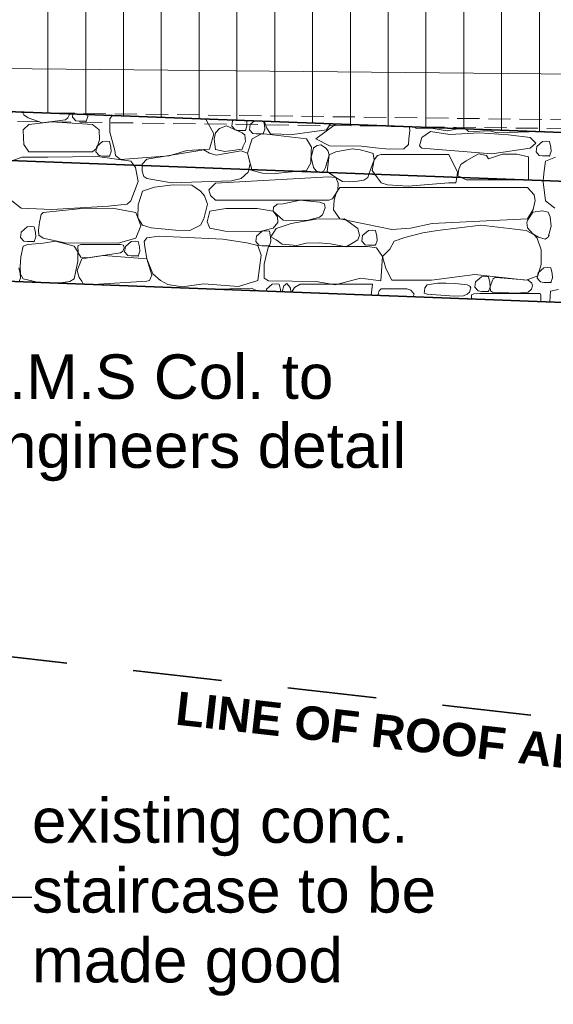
# Model space of a CAD drawing. Header units: millimetres. Extents: x -738537 to 1850049, y -250217 to 604013.
# Tile 139 of 204: x -105357 to -102957, y 74070 to 78497. Entities that reach past the tile are written whole.
import ezdxf

# ---------------------------------------------------------------- set-up
doc = ezdxf.new("R2010")
doc.units = ezdxf.units.MM
doc.header["$MEASUREMENT"] = 0
doc.set_wipeout_variables(frame=1)
for name, pattern in [('Hidden Line', [140, 100, -40]), ('Long Dashed', [700, 400, -300]), ('Wipeout_Contour', [1000, 0, -1000])]:
    doc.linetypes.add(name, pattern=pattern)
for name, color, linetype in [('A_FLOORS STRUCTURE', 7, 'Continuous'), ('C_DIMS - GA', 7, 'Continuous'), ('MARKETING', 7, 'Continuous')]:
    doc.layers.add(name, color=color, linetype=linetype)
for name, color, linetype, lineweight in [('A_FLOORS STRUCTURE_Pen_No__128', 9, 'Continuous', 0), ('A_FLOORS STRUCTURE_Pen_No__3', 30, 'Continuous', 15), ('A_SITE 3D_Pen_No__128', 9, 'Continuous', 0), ('A_SURVEY_Pen_No__6', 7, 'Continuous', 5), ('A_WALL LOAD_Pen_No__3', 30, 'Continuous', 15), ('C_DIMS - GA_Pen_No__6', 7, 'Continuous', 5), ('C_TEXT GA_Pen_No__6', 7, 'Continuous', 5), ('MARKETING_Pen_No__1', 214, 'Continuous', 35), ('SEWER LINE_Pen_No__1', 214, 'Continuous', 35)]:
    doc.layers.add(name, color=color, linetype=linetype, lineweight=lineweight)
doc.layers.add('MARKETING_Pen_No__171', color=7, linetype='Continuous', lineweight=0, true_color=0xdadada)
doc.layers.add('MARKETING_Pen_No__7', color=7, linetype='Continuous', lineweight=5, true_color=0x9f07ff)
doc.styles.add('GENERATED_STYLE_1', font='GOTHIC.TTF')
doc.styles.add('GENERATED_STYLE_2', font='arial.ttf')
doc.styles.add('GENERATED_STYLE_6', font='arialbd.ttf')
doc.dimstyles.new('GENERATED_STYLE__1', dxfattribs={"dimtxt": 200, "dimasz": 95, "dimexe": 0.18, "dimexo": 90000, "dimgap": 0.09, "dimtad": 1, "dimdec": 0, "dimzin": 0, "dimdsep": 46, "dimtxsty": 'GENERATED_STYLE_1', "dimblk": 'ARROWHEAD_2', "dimblk1": 'ARROWHEAD_2', "dimblk2": 'ARROWHEAD_2', "dimcen": 0.09, "dimclrd": 7, "dimclre": 7, "dimclrt": 7, "dimadec": 0, "dimazin": 0, "dimtfac": 1, "dimtdec": 4, "dimtmove": 0, "dimatfit": 3, "dimfxl": 1, "dimtolj": 1, "dimtzin": 0, "dimarcsym": 0})
doc.dimstyles.new('GENERATED_STYLE__7', dxfattribs={"dimtxt": 0.18, "dimasz": 273.6, "dimexe": 0.18, "dimexo": 0.0625, "dimgap": 0.09, "dimtad": 0, "dimtih": 1, "dimtoh": 1, "dimdec": 4, "dimzin": 0, "dimdsep": 46, "dimcen": 0.09, "dimadec": 0, "dimazin": 0, "dimtfac": 1, "dimtdec": 4, "dimtmove": 0, "dimatfit": 3, "dimldrblk": 'ARROWHEAD_5', "dimfxl": 1, "dimtolj": 1, "dimtzin": 0, "dimarcsym": 0})

# ---------------------------------------------------------------- blocks, each defined once
blk = doc.blocks.new('*X288')
at = {"layer": 'MARKETING_Pen_No__7', "color": 190, "linetype": 'Continuous', "lineweight": 5, "true_color": 0x9f07ff}
for p, q in [((-105343.9, 78081.8), (-105337.8, 78069.7)), ((-105337.8, 78069.7), (-105318.3, 78055.2)), ((-105318.3, 78055.2), (-105255.1, 78033.7)), ((-105150.2, 78047.2), (-105140, 78055.2)), ((-105140, 78055.2), (-105131.7, 78073.8)), ((-105117.1, 78073.3), (-105119.2, 78059)), ((-105119.2, 78059), (-105104.5, 78042.8)), ((-105057.8, 78040.8), (-105050.8, 78061.5)), ((-105050.8, 78061.5), (-105051.4, 78070.8)), ((-104941.5, 78066.6), (-104952, 78050.8)), ((-104952, 78050.8), (-104951.2, 77991.9)), ((-104518.4, 78047.2), (-104526.6, 78050.9)), ((-105315, 78026.2), (-105341.4, 78001.9)), ((-105211.4, 78037.3), (-105315, 78026.2)), ((-105255.1, 78033.7), (-105150.2, 78047.2)), ((-105029.2, 78026.2), (-105211.4, 78037.3)), ((-105104.5, 78042.8), (-105089.5, 78040.8)), ((-105089.5, 78040.8), (-105057.8, 78040.8)), ((-104999.4, 78001.6), (-105029.2, 78026.2)), ((-104483.8, 77984.4), (-104518.4, 78047.2)), ((-104457.9, 78008.4), (-104476, 77988.6)), ((-104427.3, 78020.3), (-104457.9, 78008.4)), ((-104356.6, 77989.2), (-104427.3, 78020.3)), ((-104399.5, 78042.4), (-104403.2, 78017.9)), ((-104403.2, 78017.9), (-104388.5, 78001.6)), ((-104395.4, 78046), (-104399.5, 78042.4)), ((-104341.8, 77999.7), (-104334.8, 78020.3)), ((-104336, 78040), (-104336.9, 78043.7)), ((-104334.8, 78020.3), (-104336, 78040)), ((-104319.6, 78026.6), (-104323.3, 78002)), ((-104301.4, 78042.4), (-104319.6, 78026.6)), ((-104256.1, 78024.1), (-104260, 78040.8)), ((-104257.4, 78040.7), (-104245.6, 78009)), ((-104254.9, 78004.5), (-104256.1, 78024.1)), ((-104245.6, 78009), (-104228.3, 77984.4)), ((-103938.2, 78025.7), (-104025.2, 77960.8)), ((-103977.1, 78002.2), (-103959.2, 78029.5)), ((-103935.3, 78028.6), (-103938.2, 78025.7)), ((-103602.7, 77999.4), (-103604.3, 78016)), ((-103586.1, 78015.3), (-103573, 78007.7)), ((-103573, 78007.7), (-103506.5, 78010)), ((-103506.5, 78010), (-103434.4, 77997.3)), ((-103434.4, 77997.3), (-103377, 78007.4)), ((-103350.9, 78006.4), (-103338, 77993.8)), ((-105341.4, 78001.9), (-105340.1, 77965.3)), ((-105340.1, 77965.3), (-105338.1, 77935.7)), ((-104997.2, 77956.5), (-104999.4, 78001.6)), ((-104951.2, 77991.9), (-104928.8, 77909.3)), ((-104503.7, 77915.2), (-104483.8, 77984.4)), ((-104476, 77988.6), (-104482.3, 77959.3)), ((-104388.5, 78001.6), (-104373.5, 77999.7)), ((-104373.5, 77999.7), (-104341.8, 77999.7)), ((-104344.8, 77979.7), (-104356.6, 77989.2)), ((-104341, 77949.6), (-104344.8, 77979.7)), ((-104311.6, 77962.1), (-104331.8, 77896.4)), ((-104323.3, 78002), (-104308.6, 77985.8)), ((-104268.7, 77983.3), (-104311.6, 77962.1)), ((-104308.6, 77985.8), (-104293.6, 77983.9)), ((-104293.6, 77983.9), (-104261.9, 77983.9)), ((-104244.9, 77982.8), (-104268.7, 77983.3)), ((-104261.9, 77983.9), (-104254.9, 78004.5)), ((-104067.4, 77962.1), (-104244.9, 77982.8)), ((-104228.3, 77984.4), (-104129.5, 77980.5)), ((-104129.5, 77980.5), (-103977.1, 78002.2)), ((-104044.8, 77924.4), (-104067.4, 77962.1)), ((-103607.3, 77960.8), (-103602.7, 77999.4)), ((-103547.9, 77968.1), (-103558.6, 77930.4)), ((-103508.9, 77994.7), (-103547.9, 77968.1)), ((-103422, 77981.6), (-103508.9, 77994.7)), ((-103289.6, 77989), (-103422, 77981.6)), ((-103338, 77993.8), (-103242, 77996.8)), ((-103158.4, 77979.1), (-103289.6, 77989)), ((-103242, 77996.8), (-103212.1, 77988.6)), ((-103212.1, 77988.6), (-103017.2, 77993.8)), ((-103061.5, 77968.1), (-103158.4, 77979.1)), ((-103036.7, 77942.7), (-103061.5, 77968.1)), ((-105338.1, 77935.7), (-105315, 77902.7)), ((-105029.2, 77902.7), (-105010.2, 77919.9)), ((-105010.1, 77926.9), (-105013.8, 77902.4)), ((-105010.2, 77919.9), (-104997.2, 77956.5)), ((-104984.1, 77949.5), (-105010.1, 77926.9)), ((-104965.6, 77951.2), (-104984.1, 77949.5)), ((-104952.4, 77949.5), (-104965.6, 77951.2)), ((-104946.6, 77924.5), (-104952.4, 77949.5)), ((-104945.4, 77904.8), (-104946.6, 77924.5)), ((-104482.3, 77959.3), (-104475.6, 77914)), ((-104356.2, 77914.6), (-104351.1, 77928.3)), ((-104351.1, 77928.3), (-104341, 77949.6)), ((-104045.7, 77905.8), (-104044.8, 77924.4)), ((-104035.1, 77921.2), (-104045.7, 77878.2)), ((-104018.9, 77931.8), (-104035.1, 77921.2)), ((-104025.2, 77960.8), (-103964.2, 77929.8)), ((-104001.9, 77934.2), (-104018.9, 77931.8)), ((-103982.3, 77921.2), (-104001.9, 77934.2)), ((-103970.6, 77909.4), (-103982.3, 77921.2)), ((-103964.2, 77929.8), (-103820.2, 77927.8)), ((-103820.2, 77927.8), (-103756.4, 77921.5)), ((-103756.4, 77921.5), (-103695.1, 77915.2)), ((-103629.6, 77916.4), (-103609.2, 77936.4)), ((-103609.2, 77936.4), (-103607.3, 77960.8)), ((-103558.6, 77930.4), (-103547.9, 77919.2)), ((-103547.9, 77919.2), (-103233.1, 77893.5)), ((-103233.1, 77893.5), (-103061.5, 77919.2)), ((-103061.5, 77919.2), (-103036.7, 77942.7)), ((-103031.5, 77927.3), (-103035.2, 77902.7)), ((-103005.5, 77949.9), (-103031.5, 77927.3)), ((-102987, 77951.5), (-103005.5, 77949.9)), ((-102973.8, 77949.9), (-102987, 77951.5)), ((-102968, 77924.8), (-102973.8, 77949.9)), ((-102966.8, 77905.2), (-102968, 77924.8)), ((-105347, 77879), (-105387, 77863.7)), ((-105278.6, 77879), (-105347, 77879)), ((-105315, 77902.7), (-105029.2, 77902.7)), ((-105229.4, 77879), (-105297.7, 77879)), ((-105006.6, 77882.3), (-105229.4, 77879)), ((-105013.8, 77902.4), (-104999, 77886.1)), ((-104856.9, 77861.8), (-105006.6, 77882.3)), ((-104999, 77886.1), (-104984.1, 77884.2)), ((-104984.1, 77884.2), (-104952.4, 77884.2)), ((-104952.4, 77884.2), (-104945.4, 77904.8)), ((-104928.8, 77909.3), (-104926, 77885.9)), ((-104926, 77885.9), (-104903.1, 77868.7)), ((-104903.1, 77868.7), (-104684.1, 77885.3)), ((-104528, 77912.7), (-104785.6, 77869.8)), ((-104684.1, 77885.3), (-104604.7, 77909.3)), ((-104604.7, 77909.3), (-104503.7, 77915.2)), ((-104503.4, 77896.7), (-104528, 77912.7)), ((-104473.8, 77887.6), (-104503.4, 77896.7)), ((-104475.6, 77914), (-104434, 77904)), ((-104360.5, 77908), (-104473.8, 77887.6)), ((-104434, 77904), (-104356.2, 77914.6)), ((-104331.8, 77896.4), (-104360.5, 77908)), ((-104321, 77850.2), (-104331.8, 77896.4)), ((-104331.8, 77896.4), (-104312.8, 77823.1)), ((-104048.1, 77854.3), (-104045.7, 77905.8)), ((-104045.7, 77878.2), (-104035.1, 77832.8)), ((-103982.3, 77832.8), (-103965.4, 77890.3)), ((-103965.4, 77890.3), (-103974.8, 77814.2)), ((-103965.4, 77890.3), (-103970.6, 77909.4)), ((-103935.4, 77902.7), (-103965.4, 77890.3)), ((-103861.6, 77917), (-103935.4, 77902.7)), ((-103825.1, 77911.8), (-103861.6, 77917)), ((-103791.5, 77902.7), (-103825.1, 77911.8)), ((-103767.1, 77895.3), (-103791.5, 77902.7)), ((-103763.5, 77867.4), (-103767.1, 77895.3)), ((-103748, 77886.2), (-103763.5, 77867.4)), ((-103731.4, 77891.5), (-103748, 77886.2)), ((-103427.8, 77891.5), (-103731.4, 77891.5)), ((-103695.1, 77915.2), (-103629.6, 77916.4)), ((-103387.7, 77812.2), (-103427.8, 77891.5)), ((-103294.3, 77894), (-103349.3, 77863.1)), ((-103258.3, 77887.2), (-103294.3, 77894)), ((-103249.1, 77871.4), (-103258.3, 77887.2)), ((-103186.1, 77892.9), (-103249.1, 77871.4)), ((-103122, 77892.6), (-103186.1, 77892.9)), ((-103069, 77881.2), (-103122, 77892.6)), ((-103069, 77776.7), (-103069, 77881.2)), ((-103035.2, 77902.7), (-103020.5, 77886.5)), ((-103020.5, 77886.5), (-103005.5, 77884.6)), ((-103005.5, 77884.6), (-102973.8, 77884.6)), ((-102947, 77879), (-102991.9, 77861.8)), ((-102973.8, 77884.6), (-102966.8, 77905.2)), ((-104843.9, 77843.2), (-104856.9, 77861.8)), ((-104785.6, 77869.8), (-104805.9, 77848)), ((-104805.9, 77848), (-104805.8, 77841.8)), ((-104326.3, 77823.7), (-104321, 77850.2)), ((-104067.4, 77818.9), (-104048.1, 77854.3)), ((-104035.1, 77832.8), (-104023.8, 77816.9)), ((-103989.4, 77817.1), (-103982.3, 77832.8)), ((-103786.1, 77803.3), (-103763.5, 77867.4)), ((-103763.5, 77867.4), (-103772.4, 77818.5)), ((-103373.6, 77846.5), (-103381.9, 77824.8)), ((-103349.3, 77863.1), (-103373.6, 77846.5)), ((-102991.9, 77861.8), (-102998.4, 77817.5)), ((-104106.3, 77815.4), (-104067.4, 77818.9)), ((-104023.8, 77816.9), (-104010.3, 77811.7)), ((-104000.3, 77811.4), (-103989.4, 77817.1)), ((-103974.8, 77814.2), (-103968.8, 77810.2)), ((-103772.4, 77818.5), (-103760.4, 77802.3)), ((-103391.7, 77788.4), (-103387.7, 77812.2)), ((-103381.9, 77824.8), (-103387.1, 77795.9)), ((-103387.1, 77795.9), (-103370.8, 77787.6)), ((-102998.4, 77817.5), (-103002.8, 77773.7)), ((-103080.6, 77776.7), (-103069, 77776.7))]:
    blk.add_line(p, q, dxfattribs=at)
for p in [(-105057.8, 78040.8), (-104341.8, 77999.7), (-104261.9, 77983.9), (-104952.4, 77884.2), (-102973.8, 77884.6)]:
    blk.add_point(p, dxfattribs=at)
blk = doc.blocks.new('Fill_103', base_point=(0, 0))
at = {"color": 254, "linetype": 'Wipeout_Contour', "lineweight": 0, "ltscale": 778868.011048}
blk.add_wipeout([(-109499.7, 78239), (-109508, 78019.2), (-100580.9, 77682.3), (-100442.4, 78591.1), (-100728.2, 78594), (-100856.8, 77912.1)], dxfattribs=at).dxf.layer = 'MARKETING'
at = {"layer": 'MARKETING_Pen_No__1', "color": 214, "linetype": 'Continuous', "lineweight": 35, "flags": 128}
blk.add_lwpolyline([(-109499.7, 78239), (-109508, 78019.2), (-100580.9, 77682.3), (-100442.4, 78591.1), (-100728.2, 78594), (-100856.8, 77912.1)], close=True, dxfattribs=at)
at = {"layer": 'MARKETING_Pen_No__7', "color": 190, "linetype": 'Continuous', "lineweight": 5, "true_color": 0x9f07ff}
blk.add_blockref('*X288', (0, 0), dxfattribs=at)
blk = doc.blocks.new('*X290')
at = {"layer": 'MARKETING_Pen_No__171', "color": 254, "linetype": 'Continuous', "lineweight": 0, "true_color": 0xdadada}
for p, q in [((-104836.6, 77832.8), (-104843.9, 77843.2)), ((-104823.9, 77769.7), (-104836.6, 77832.8)), ((-104805.8, 77841.7), (-104805.4, 77816.4)), ((-104805.4, 77816.4), (-104798.7, 77792.4)), ((-104798.7, 77792.4), (-104785.6, 77782.6)), ((-103966.4, 77791.2), (-104476, 77762.7)), ((-104360.5, 77782.6), (-104328.8, 77811.2)), ((-104328.8, 77811.2), (-104326.3, 77823.7)), ((-104312.8, 77823.1), (-104311.6, 77818.9)), ((-104311.6, 77818.9), (-104265.4, 77807.3)), ((-104265.4, 77807.3), (-104207, 77806.2)), ((-104207, 77806.2), (-104106.3, 77815.4)), ((-104010.3, 77811.7), (-104004.1, 77809.4)), ((-104004.1, 77809.4), (-104000.3, 77811.4)), ((-103968.8, 77810.2), (-103935.4, 77787.9)), ((-103935.4, 77787.9), (-103966.4, 77791.2)), ((-103924.2, 77762.2), (-103935.4, 77787.9)), ((-103935.4, 77787.9), (-103905.1, 77770.1)), ((-103809.5, 77775.5), (-103791.5, 77787.9)), ((-103791.5, 77787.9), (-103786.1, 77803.3)), ((-103760.4, 77802.3), (-103731.4, 77763.5)), ((-103396, 77763.5), (-103391.7, 77788.4)), ((-103370.8, 77787.6), (-103349.3, 77776.7)), ((-104856.9, 77682.3), (-104823.9, 77769.7)), ((-104750.8, 77744.5), (-104804.1, 77726.5)), ((-104785.6, 77782.6), (-104674.7, 77764.1)), ((-104666.7, 77754.7), (-104750.8, 77744.5)), ((-104674.7, 77764.1), (-104404.3, 77773)), ((-104582.3, 77753.1), (-104666.7, 77754.7)), ((-104544, 77726.5), (-104582.3, 77753.1)), ((-104476, 77762.7), (-104505.6, 77732.6)), ((-104404.3, 77773), (-104360.5, 77782.6)), ((-103917.6, 77743), (-103933.4, 77718.6)), ((-103926.2, 77729.1), (-103924.2, 77762.2)), ((-103073.3, 77743), (-103917.6, 77743)), ((-103905.1, 77770.1), (-103873.2, 77768.7)), ((-103873.2, 77768.7), (-103837.6, 77771.2)), ((-103837.6, 77771.2), (-103809.5, 77775.5)), ((-103731.4, 77763.5), (-103702.3, 77754.1)), ((-103702.3, 77754.1), (-103610.4, 77748.1)), ((-103610.4, 77748.1), (-103427.8, 77763.5)), ((-103427.8, 77763.5), (-103396, 77763.5)), ((-103349.3, 77776.7), (-103080.7, 77776.7)), ((-103043.6, 77710), (-103073.3, 77743)), ((-103002.8, 77773.7), (-103003.4, 77767.7)), ((-103003.4, 77767.7), (-102991.9, 77682.2)), ((-104804.1, 77726.5), (-104824.5, 77665)), ((-104525.3, 77705.2), (-104544, 77726.5)), ((-104511.7, 77667.8), (-104525.3, 77705.2)), ((-104505.6, 77732.6), (-104498.2, 77706)), ((-104498.2, 77706), (-104476, 77686.2)), ((-103949.8, 77692.4), (-103926.2, 77729.1)), ((-103933.4, 77718.6), (-103943.3, 77685.6)), ((-103039, 77684.2), (-103043.6, 77710)), ((-105391.9, 77682.2), (-105350.6, 77650.4)), ((-105211.5, 77643.5), (-104957.6, 77659.2)), ((-104957.6, 77659.2), (-104873.7, 77667.3)), ((-104873.7, 77667.3), (-104856.9, 77682.3)), ((-104824.5, 77665), (-104825.1, 77606.7)), ((-104528, 77601.7), (-104511.7, 77667.8)), ((-104476, 77686.2), (-103966.4, 77686.2)), ((-104215.3, 77655), (-104217.3, 77636.7)), ((-104202.9, 77664), (-104215.3, 77655)), ((-104199.5, 77667.6), (-104202.9, 77664)), ((-104172.4, 77668.9), (-104199.5, 77667.6)), ((-104095, 77686), (-104172.4, 77668.9)), ((-104008.7, 77677.3), (-104095, 77686)), ((-103986.5, 77669.5), (-104008.7, 77677.3)), ((-103983.3, 77650.6), (-103986.5, 77669.5)), ((-103966.4, 77686.2), (-103949.8, 77692.4)), ((-103943.3, 77685.6), (-103945.3, 77642.7)), ((-103047.6, 77644), (-103039, 77684.2)), ((-102991.9, 77682.2), (-102950.6, 77650.4)), ((-105350.6, 77650.4), (-105211.5, 77643.5)), ((-105259.9, 77621.6), (-105267.3, 77586.2)), ((-105250.3, 77630.1), (-105259.9, 77621.6)), ((-105077.1, 77647.9), (-105250.3, 77630.1)), ((-104939, 77649.9), (-105077.1, 77647.9)), ((-104834.4, 77630.1), (-104939, 77649.9)), ((-104811.5, 77570.8), (-104834.4, 77630.1)), ((-104502.4, 77636.7), (-104513.7, 77588.9)), ((-104430.1, 77649), (-104502.4, 77636.7)), ((-104288.9, 77647.6), (-104430.1, 77649)), ((-104217.3, 77636.7), (-104288.9, 77647.6)), ((-104197, 77610.2), (-104217.3, 77636.7)), ((-104217.3, 77636.7), (-104172.4, 77596.5)), ((-104196.2, 77585.9), (-104197, 77610.2)), ((-104065.7, 77593.8), (-104008.7, 77609.7)), ((-104008.7, 77609.7), (-103994.4, 77619.5)), ((-103994.4, 77619.5), (-103988.1, 77638.6)), ((-103988.1, 77638.6), (-103983.3, 77650.6)), ((-103945.3, 77642.7), (-103917.6, 77602.4)), ((-103073.3, 77602.4), (-103047.6, 77644)), ((-103049.2, 77631.4), (-103072.1, 77597.2)), ((-103006, 77637.2), (-103049.2, 77631.4)), ((-102980.3, 77631.4), (-103006, 77637.2)), ((-102970.8, 77610.9), (-102980.3, 77631.4)), ((-102967, 77568.2), (-102970.8, 77610.9)), ((-105323.4, 77565.1), (-105349.4, 77542.5)), ((-105304.9, 77566.7), (-105323.4, 77565.1)), ((-105291.7, 77565.1), (-105304.9, 77566.7)), ((-105285.9, 77540.1), (-105291.7, 77565.1)), ((-105267.3, 77586.2), (-105272.2, 77550.9)), ((-104834.4, 77515.3), (-104811.5, 77570.8)), ((-104825.1, 77606.7), (-104804.1, 77572.7)), ((-104804.1, 77572.7), (-104765.5, 77561.3)), ((-104590.9, 77549.4), (-104544, 77572.7)), ((-104544, 77572.7), (-104528, 77601.7)), ((-104513.7, 77588.9), (-104502.4, 77560.1)), ((-104217.3, 77560.1), (-104196.2, 77585.9)), ((-104135.4, 77581.4), (-104204.1, 77558.8)), ((-104172.4, 77596.5), (-104065.7, 77593.8)), ((-104024.7, 77599.8), (-104135.4, 77581.4)), ((-103896.5, 77602.2), (-104024.7, 77599.8)), ((-103917.6, 77602.4), (-103683, 77553.8)), ((-103837, 77558.8), (-103896.5, 77602.2)), ((-103600.1, 77560.1), (-103501.5, 77580.1)), ((-103501.5, 77580.1), (-103073.3, 77602.4)), ((-103283.9, 77572.7), (-103478, 77549.6)), ((-103079.9, 77549.6), (-103283.9, 77572.7)), ((-103072.1, 77597.2), (-103077, 77585.9)), ((-103077, 77585.9), (-103073.1, 77561.2)), ((-102980.3, 77519.8), (-102967, 77568.2)), ((-105349.4, 77542.5), (-105353.1, 77518)), ((-105291.7, 77499.8), (-105284.7, 77520.4)), ((-105284.7, 77520.4), (-105285.9, 77540.1)), ((-105272.2, 77550.9), (-105270.4, 77528.6)), ((-105270.4, 77528.6), (-105250.3, 77515.3)), ((-104729.4, 77523.4), (-104784.9, 77516.6)), ((-104765.5, 77561.3), (-104655.4, 77550.2)), ((-104443, 77511.1), (-104729.4, 77523.4)), ((-104655.4, 77550.2), (-104590.9, 77549.4)), ((-104502.4, 77560.1), (-104432, 77545.8)), ((-104432, 77545.8), (-104280.9, 77543.5)), ((-104291.7, 77523.8), (-104295.4, 77499.2)), ((-104265.7, 77546.4), (-104291.7, 77523.8)), ((-104280.9, 77543.5), (-104217.3, 77560.1)), ((-104247.2, 77548), (-104265.7, 77546.4)), ((-104234, 77546.4), (-104247.2, 77548)), ((-104228.2, 77521.3), (-104234, 77546.4)), ((-104227, 77501.7), (-104228.2, 77521.3)), ((-104204.1, 77558.8), (-104227.7, 77520.6)), ((-104227.7, 77520.6), (-104204.1, 77507.3)), ((-103828.7, 77527.4), (-103837, 77558.8)), ((-103837, 77507.3), (-103828.7, 77527.4)), ((-103814.7, 77526.4), (-103818.4, 77501.8)), ((-103788.7, 77549), (-103814.7, 77526.4)), ((-103770.3, 77550.6), (-103788.7, 77549)), ((-103757, 77549), (-103770.3, 77550.6)), ((-103751.3, 77523.9), (-103757, 77549)), ((-103750, 77504.3), (-103751.3, 77523.9)), ((-103683, 77553.8), (-103600.1, 77560.1)), ((-103544.6, 77539), (-103624.5, 77517.2)), ((-103478, 77549.6), (-103544.6, 77539)), ((-103043.6, 77529.8), (-103079.9, 77549.6)), ((-103073.1, 77561.2), (-103048.9, 77535.1)), ((-103048.9, 77535.1), (-103023.6, 77519.8)), ((-103029.8, 77514.6), (-103043.6, 77529.8)), ((-103023.6, 77519.8), (-102993.5, 77509.9)), ((-102993.5, 77509.9), (-102980.3, 77519.8)), ((-105353.1, 77518), (-105338.4, 77501.7)), ((-105341.4, 77479.6), (-105350.7, 77430.9)), ((-105319.9, 77486), (-105341.4, 77479.6)), ((-105338.4, 77501.7), (-105323.4, 77499.8)), ((-105323.4, 77499.8), (-105291.7, 77499.8)), ((-105251.7, 77492.7), (-105319.9, 77486)), ((-105195.7, 77501.9), (-105251.7, 77492.7)), ((-105250.3, 77515.3), (-105153.3, 77493.6)), ((-105111, 77479.6), (-105195.7, 77501.9)), ((-105153.3, 77493.6), (-104914.5, 77492.5)), ((-105094.5, 77453), (-105111, 77479.6)), ((-105082.1, 77487), (-105094.8, 77480)), ((-105094.8, 77480), (-105094.3, 77449)), ((-104902.7, 77487), (-105082.1, 77487)), ((-104914.5, 77492.5), (-104834.4, 77515.3)), ((-104889.7, 77482.9), (-104902.7, 77487)), ((-104887.4, 77471.3), (-104889.7, 77482.9)), ((-104880.9, 77477.6), (-104884.6, 77453.1)), ((-104854.9, 77500.2), (-104880.9, 77477.6)), ((-104836.5, 77501.9), (-104854.9, 77500.2)), ((-104823.2, 77500.2), (-104836.5, 77501.9)), ((-104817.4, 77475.2), (-104823.2, 77500.2)), ((-104816.2, 77455.5), (-104817.4, 77475.2)), ((-104784.9, 77516.6), (-104796.3, 77500.4)), ((-104796.3, 77500.4), (-104794.4, 77477.1)), ((-104794.4, 77477.1), (-104784.6, 77422.2)), ((-104335.6, 77493.6), (-104443, 77511.1)), ((-104285.9, 77482), (-104335.6, 77493.6)), ((-104295.4, 77499.2), (-104280.7, 77483)), ((-104270.9, 77437.8), (-104285.9, 77482)), ((-104280.7, 77483), (-104265.7, 77481.1)), ((-104265.7, 77481.1), (-104234, 77481.1)), ((-104237.7, 77477.6), (-104244.9, 77448.6)), ((-103792.2, 77477.6), (-104237.7, 77477.6)), ((-104234, 77481.1), (-104227, 77501.7)), ((-104204.1, 77507.3), (-104176.2, 77487.5)), ((-104176.2, 77487.5), (-104111.2, 77482)), ((-104111.2, 77482), (-104068.8, 77491.8)), ((-104068.8, 77491.8), (-104009.9, 77493.6)), ((-104009.9, 77493.6), (-103958.4, 77490)), ((-103958.4, 77490), (-103889.4, 77476.2)), ((-103889.4, 77476.2), (-103855.4, 77496.1)), ((-103855.4, 77496.1), (-103837, 77507.3)), ((-103818.4, 77501.8), (-103803.7, 77485.6)), ((-103803.7, 77485.6), (-103788.7, 77483.6)), ((-103752.6, 77471.9), (-103792.2, 77477.6)), ((-103788.7, 77483.6), (-103757, 77483.6)), ((-103757, 77483.6), (-103750, 77504.3)), ((-103673.3, 77502.1), (-103691.8, 77465.8)), ((-103624.5, 77517.2), (-103673.3, 77502.1)), ((-103011.3, 77462.5), (-103029.8, 77514.6)), ((-105350.7, 77430.9), (-105353.8, 77386.2)), ((-105095.3, 77411.1), (-105094.5, 77453)), ((-105094.3, 77449), (-105082.1, 77429)), ((-104980.3, 77437), (-105076.7, 77422.2)), ((-105052.2, 77426.2), (-104902.7, 77449.1)), ((-104784.6, 77422.2), (-104980.3, 77437)), ((-104902.7, 77449.1), (-104892.3, 77456.7)), ((-104892.3, 77456.7), (-104887.4, 77471.3)), ((-104884.6, 77453.1), (-104869.9, 77436.8)), ((-104869.9, 77436.8), (-104854.9, 77434.9)), ((-104854.9, 77434.9), (-104823.2, 77434.9)), ((-104823.2, 77434.9), (-104816.2, 77455.5)), ((-104285.9, 77323.8), (-104270.9, 77437.8)), ((-104244.9, 77448.6), (-104257.4, 77397.7)), ((-103724.7, 77432.9), (-103752.6, 77471.9)), ((-103732.8, 77322.5), (-103724.7, 77432.9)), ((-103691.8, 77465.8), (-103724.7, 77432.9)), ((-103724.7, 77432.9), (-103711, 77378.6)), ((-103012.6, 77397.1), (-103011.3, 77462.5)), ((-105111, 77332.4), (-105095.3, 77411.1)), ((-105076.7, 77422.2), (-105098.7, 77369.9)), ((-105082.1, 77429), (-105052.2, 77426.2)), ((-104784.6, 77422.2), (-104758.6, 77354.7)), ((-104762.7, 77347.8), (-104784.6, 77422.2)), ((-104257.4, 77397.7), (-104256.8, 77335.1)), ((-103026.5, 77345), (-103012.6, 77397.1)), ((-105354.3, 77356.5), (-105360, 77381.6)), ((-105353, 77336.9), (-105354.3, 77356.5)), ((-105353.8, 77386.2), (-105352.3, 77352.5)), ((-105352.3, 77352.5), (-105341.4, 77332.4)), ((-105098.7, 77369.9), (-105088.9, 77337.8)), ((-104772.3, 77324.2), (-104762.7, 77347.8)), ((-104758.6, 77354.7), (-104724.2, 77323.8)), ((-103711, 77378.6), (-103683.9, 77326.4)), ((-103505.7, 77325.8), (-103310.3, 77351.6)), ((-103310.3, 77351.6), (-103079.9, 77326.5)), ((-103262.1, 77342.7), (-103280.6, 77341.1)), ((-103248.9, 77341.1), (-103262.1, 77342.7)), ((-103079.9, 77326.5), (-103026.5, 77345)), ((-103025.7, 77358.9), (-103029.4, 77334.4)), ((-102999.7, 77381.6), (-103025.7, 77358.9)), ((-102981.3, 77383.2), (-102999.7, 77381.6)), ((-102968, 77381.6), (-102981.3, 77383.2)), ((-102962.3, 77356.5), (-102968, 77381.6)), ((-102961, 77336.9), (-102962.3, 77356.5)), ((-105359, 77319.3), (-105353, 77336.9)), ((-105341.4, 77332.4), (-105270.7, 77316)), ((-105247.4, 77315.1), (-105172.7, 77314.4)), ((-105172.7, 77314.4), (-105130.6, 77320.2)), ((-105130.6, 77320.2), (-105111, 77332.4)), ((-105088.9, 77337.8), (-105076.7, 77321.9)), ((-105076.7, 77321.9), (-105071.5, 77309)), ((-105071.5, 77309), (-105061.9, 77308)), ((-105026.2, 77306.6), (-104784.6, 77321.9)), ((-104784.6, 77321.9), (-104772.3, 77324.2)), ((-104724.2, 77323.8), (-104689.9, 77306)), ((-104689.9, 77306), (-104626.1, 77296.4)), ((-104626.1, 77296.4), (-104528.5, 77309)), ((-104528.5, 77309), (-104372.8, 77298)), ((-104372.8, 77298), (-104285.9, 77323.8)), ((-104256.8, 77335.1), (-104237.7, 77322.5)), ((-104221.1, 77308.7), (-104247.1, 77286.1)), ((-104237.7, 77322.5), (-104023.1, 77320.4)), ((-104202.6, 77310.3), (-104221.1, 77308.7)), ((-104189.4, 77308.7), (-104202.6, 77310.3)), ((-104183.6, 77283.6), (-104189.4, 77308.7)), ((-104168.5, 77300.7), (-104176.4, 77274.1)), ((-104155.1, 77310.7), (-104168.5, 77300.7)), ((-104146.1, 77300.7), (-104155.1, 77310.7)), ((-104139.6, 77290.2), (-104146.1, 77300.7)), ((-104095.8, 77308), (-104120.3, 77292.8)), ((-103770.4, 77308), (-104095.8, 77308)), ((-104023.1, 77320.4), (-103938.8, 77305.6)), ((-103938.8, 77305.6), (-103824.1, 77335.7)), ((-103824.1, 77335.7), (-103732.8, 77322.5)), ((-103775.9, 77258.7), (-103770.4, 77308)), ((-103683.9, 77326.4), (-103505.7, 77325.8)), ((-103524.2, 77305.6), (-103535.3, 77291.1)), ((-103477, 77311.9), (-103524.2, 77305.6)), ((-103439.4, 77312.1), (-103477, 77311.9)), ((-103398.6, 77311.8), (-103439.4, 77312.1)), ((-103344, 77305.6), (-103398.6, 77311.8)), ((-103332.2, 77299.2), (-103344, 77305.6)), ((-103328.8, 77291.5), (-103332.2, 77299.2)), ((-103306.6, 77318.5), (-103310.3, 77293.9)), ((-103280.6, 77341.1), (-103306.6, 77318.5)), ((-103243.1, 77316), (-103248.9, 77341.1)), ((-103241.9, 77296.4), (-103243.1, 77316)), ((-103230.1, 77326.5), (-103241.9, 77296.4)), ((-103228.3, 77331.8), (-103230.1, 77326.5)), ((-103218.7, 77337.3), (-103228.3, 77331.8)), ((-103177.9, 77335.6), (-103218.7, 77337.3)), ((-103069.8, 77326.5), (-103177.9, 77335.6)), ((-103054.4, 77313.2), (-103069.8, 77326.5)), ((-103055.5, 77286), (-103051.2, 77300.9)), ((-103051.2, 77300.9), (-103054.4, 77313.2)), ((-103029.4, 77334.4), (-103014.7, 77318.1)), ((-103014.7, 77318.1), (-102999.7, 77316.2)), ((-102999.7, 77316.2), (-102968, 77316.2)), ((-102968, 77316.2), (-102961, 77336.9)), ((-104313.9, 77290.2), (-104460.6, 77284.9)), ((-104289.1, 77278.4), (-104313.9, 77290.2)), ((-104247.1, 77286.1), (-104248.5, 77276.8)), ((-104183, 77274.3), (-104183.6, 77283.6)), ((-104137.6, 77272.6), (-104139.6, 77290.2)), ((-104133.4, 77274.3), (-104133.6, 77272.4)), ((-104120.3, 77292.8), (-104133.4, 77274.3)), ((-103740.3, 77278.3), (-103744.3, 77263)), ((-103744.3, 77263), (-103743.6, 77257.5)), ((-103730.8, 77287.5), (-103740.3, 77278.3)), ((-103616.6, 77287.5), (-103730.8, 77287.5)), ((-103598.1, 77280.5), (-103616.6, 77287.5)), ((-103583.4, 77262.4), (-103598.1, 77280.5)), ((-103589.7, 77251.6), (-103583.4, 77262.4)), ((-103535.8, 77277.2), (-103537.5, 77267.3)), ((-103537.5, 77267.3), (-103524.2, 77262.4)), ((-103535.3, 77291.1), (-103535.8, 77277.2)), ((-103524.2, 77262.4), (-103401.3, 77253.4)), ((-103401.3, 77253.4), (-103361.9, 77255)), ((-103361.9, 77255), (-103344, 77262.4)), ((-103344, 77262.4), (-103334.1, 77271.6)), ((-103334.1, 77271.6), (-103328.8, 77291.5)), ((-103315, 77265), (-103325.3, 77259.6)), ((-103325.3, 77259.6), (-103324.5, 77244.9)), ((-103287.2, 77266.4), (-103315, 77265)), ((-103310.3, 77293.9), (-103295.6, 77277.7)), ((-103295.6, 77277.7), (-103280.6, 77275.7)), ((-103016.6, 77266.4), (-103287.2, 77266.4)), ((-103280.6, 77275.7), (-103248.9, 77275.7)), ((-103248.9, 77275.7), (-103241.9, 77296.4)), ((-103241.9, 77296.4), (-103240.3, 77277.4)), ((-103240.3, 77277.4), (-103230.1, 77271.6)), ((-103230.1, 77271.6), (-103121.5, 77266.9)), ((-103121.5, 77266.9), (-103069.8, 77271.6)), ((-103069.8, 77271.6), (-103055.5, 77286)), ((-103013.8, 77258), (-103016.6, 77266.4)), ((-103013.1, 77229.5), (-103013.8, 77258)), ((-102973.5, 77228), (-102970.1, 77277.2)), ((-102970.1, 77277.2), (-102933.4, 77284.2)), ((-103324.5, 77244.9), (-103322.2, 77241.4))]:
    blk.add_line(p, q, dxfattribs=at)
for p in [(-102976.3, 77525.9), (-105291.7, 77499.8), (-104234, 77481.1), (-103757, 77483.6), (-104823.2, 77434.9), (-102968, 77316.2), (-103248.9, 77275.7)]:
    blk.add_point(p, dxfattribs=at)
blk = doc.blocks.new('Fill_104', base_point=(0, 0))
at = {"color": 254, "linetype": 'Wipeout_Contour', "lineweight": 0, "ltscale": 522511.046225}
blk.add_wipeout([(-109529.3, 77479), (-100641.4, 77138.7), (-100580.9, 77682.3), (-109508, 78019.2)], dxfattribs=at).dxf.layer = 'MARKETING'
at = {"layer": 'MARKETING_Pen_No__1', "color": 214, "linetype": 'Continuous', "lineweight": 35, "flags": 128}
blk.add_lwpolyline([(-109529.3, 77479), (-109508, 78019.2), (-100580.9, 77682.3), (-100641.4, 77138.7)], close=True, dxfattribs=at)
at = {"layer": 'MARKETING_Pen_No__171', "color": 254, "linetype": 'Continuous', "lineweight": 0, "true_color": 0xdadada}
blk.add_blockref('*X290', (0, 0), dxfattribs=at)
blk = doc.blocks.new('*D507')
at = {"layer": 'C_DIMS - GA_Pen_No__6', "color": 7, "linetype": 'Continuous', "lineweight": 5, "transparency": 16777216}
for p, q in [((-112749.6, 78411.8), (-112823, 78287.5)), ((-112785.4, 78443.4), (-112787.2, 78255.9)), ((-112786.3, 78349.7), (-112847.4, 78350.3)), ((-100723.4, 78231.2), (-112786.3, 78349.7)), ((-100722.5, 78324.9), (-100724.3, 78137.4)), ((-100760.1, 78169), (-100686.7, 78293.3)), ((-100662.3, 78230.6), (-100723.4, 78231.2))]:
    blk.add_line(p, q, dxfattribs=at)
at = {"layer": 'C_DIMS - GA_Pen_No__6', "color": 7, "lineweight": 5, "transparency": 16777216, "insert": (-107184.6, 78334.6), "char_height": 200, "attachment_point": 7, "rotation": 359.4371, "style": 'GENERATED_STYLE_1'}
blk.add_mtext('\\A1;{\\pql;\\fCentury Gothic|b0|i0|c0|p34;12\xa0063}', dxfattribs=at)
blk = doc.blocks.new('ARROWHEAD_2')
at = {"color": 0, "linetype": 'Continuous', "lineweight": 0}
for p, q in [((-0.378, -0.655), (0.378, 0.655)), ((0, 0), (-1, 0))]:
    blk.add_line(p, q, dxfattribs=at)
blk = doc.blocks.new('ARROWHEAD_5')
at = {"linetype": 'Continuous', "lineweight": 0}
blk.add_hatch(color=0, dxfattribs=at).paths.add_polyline_path([(-1, 0.2679), (0, 0), (-1, -0.2679)])
at = {"color": 0, "linetype": 'Continuous', "lineweight": 0}
blk.add_line((0, 0), (-1, 0), dxfattribs=at)

msp = doc.modelspace()

# ---------------------------------------------------------------- texts
at = {"layer": 'A_SURVEY_Pen_No__6', "color": 7, "linetype": 'Continuous', "lineweight": 5, "insert": (-103512.9, 75274), "char_height": 150, "attachment_point": 5, "rotation": 353.6066, "style": 'GENERATED_STYLE_6'}
msp.add_mtext('\\A1;{\\pqc;\\fArial|b1|i0|c0|p34;LINE OF ROOF ABOVE}', dxfattribs=at)
at = {"layer": 'C_TEXT GA_Pen_No__6', "color": 18, "linetype": 'Continuous', "lineweight": 5, "true_color": 0x000000, "insert": (-105301.2, 74552.2), "char_height": 200, "width": 2180.632, "attachment_point": 4, "line_spacing_factor": 0.941445, "style": 'GENERATED_STYLE_2'}
msp.add_mtext('\\A1;{\\pql;\\fArial|b0|i0|c0|p34;existing conc. staircase to be made good}', dxfattribs=at)

# ---------------------------------------------------------------- wipeouts: each hides what was drawn before it
at = {"color": 254, "linetype": 'Wipeout_Contour', "lineweight": 0, "ltscale": 1067346.292410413}
msp.add_wipeout([(-112606.1, 78715.6), (-112714.8, 75735.3), (-109602.7, 75612.8), (-109507.2, 78019.2), (-109498.4, 78240.7), (-100547.7, 77900.4), (-100419.3, 78590.9), (-112445.3, 78714)], dxfattribs=at).dxf.layer = 'A_FLOORS STRUCTURE'

# ---------------------------------------------------------------- next in the draw order: hatches: boundary and pattern name
at = {"layer": 'A_FLOORS STRUCTURE_Pen_No__128', "linetype": 'Continuous', "lineweight": 0}
h = msp.add_hatch(dxfattribs=at)
h.set_pattern_fill('PATTERN__DECK_II', color=9, style=0, pattern_type=2)
h.set_pattern_definition([(90, (0, 0), (-170, 0), [])])
h.paths.add_polyline_path([(-112606.1, 78715.6), (-112714.8, 75735.3), (-109602.7, 75612.8), (-109507.2, 78019.2), (-109498.4, 78240.7), (-100547.7, 77900.4), (-100419.3, 78590.9), (-112445.3, 78714)])

# ---------------------------------------------------------------- next in the draw order: linework, layer by layer
at = {"layer": 'A_FLOORS STRUCTURE_Pen_No__3', "color": 30, "linetype": 'Continuous', "lineweight": 15}
msp.add_lwpolyline([(-112606.1, 78715.6), (-112714.8, 75735.3), (-109602.7, 75612.8), (-109507.2, 78019.2), (-109498.4, 78240.7), (-100547.7, 77900.4), (-100419.3, 78590.9), (-112445.3, 78714)], close=True, dxfattribs=at)
at = {"layer": 'SEWER LINE_Pen_No__1', "color": 214, "linetype": 'Long Dashed', "lineweight": 35}
msp.add_line((-130585.9, 78454.6), (-99680.3, 74991.6), dxfattribs=at)

# ---------------------------------------------------------------- next in the draw order: texts
at = {"layer": 'C_TEXT GA_Pen_No__6', "color": 18, "linetype": 'Continuous', "lineweight": 5, "true_color": 0x000000, "insert": (-105622.6, 76707.1), "char_height": 200, "attachment_point": 4, "line_spacing_factor": 0.930574, "style": 'GENERATED_STYLE_2'}
msp.add_mtext('\\A1;{\\pql;\\fArial|b0|i0|c0|p34;G.M.S Col. to \\P\\pql;\\fArial|b0|i0|c0|p34;Engineers detail}', dxfattribs=at)

# ---------------------------------------------------------------- next in the draw order: leaders
at = {"layer": 'C_TEXT GA_Pen_No__6', "color": 7, "linetype": 'Continuous', "lineweight": 5, "annotation_type": 0, "has_hookline": 1, "hookline_direction": 0, "text_width": 1796.9}
msp.add_leader([(-106596.2, 75988.2), (-105734.6, 74552.2), (-105301.3, 74552.2)], dimstyle='GENERATED_STYLE__7', dxfattribs=at)

# ---------------------------------------------------------------- next in the draw order: block references
at = {"layer": 'MARKETING_Pen_No__7', "color": 190, "linetype": 'Continuous', "lineweight": 5, "true_color": 0x9f07ff}
msp.add_blockref('Fill_103', (0, 0), dxfattribs=at)

# ---------------------------------------------------------------- next in the draw order: hatches: boundary and pattern name
at = {"layer": 'A_SITE 3D_Pen_No__128', "linetype": 'Continuous', "lineweight": 0}
h = msp.add_hatch(dxfattribs=at)
h.set_pattern_fill('PATTERN__PAVING', color=9, style=0, pattern_type=2)
h.set_pattern_definition([(0, (20053.95, 1033.6), (0, 400), [300, -100]), (0, (20353.95, 1133.6), (0, 400), [300, -100]), (0, (20253.95, 1233.6), (0, 400), [300, -100]), (0, (20153.95, 1333.6), (0, 400), [300, -100]), (90, (20253.95, 1033.6), (-400, 0), [300, -100]), (90, (20153.95, 1133.6), (-400, 0), [300, -100]), (90, (20053.95, 1233.6), (-400, 0), [300, -100]), (90, (20353.95, 1333.6), (-400, 0), [300, -100])])
h.paths.add_polyline_path([(-113774.8, 89196.8), (-98783.8, 87454.8), (-99198.5, 85205.6), (-96185.9, 83435.6), (-95783.9, 86779.8), (-92399.2, 86367.7), (-92399.2, 91976.2), (-85899.2, 91976.2), (-85899.2, 84290.4, 0.116634), (-85562.7, 83478.7), (-84856.4, 82687.8), (-81078.9, 80039.2), (-80162.4, 79600.8), (-75775.8, 78209.1), (-70191.6, 78471.5, 0.103683), (-68959.3, 79690.8), (-68528.6, 80917.5), (-68168.9, 82333.4), (-67867.6, 84420.9), (-67919, 85319.5), (-68602.9, 87625.8), (-68756.6, 87577.3), (-68067.7, 85290.9), (-68029.1, 84441.7), (-68335.9, 82451), (-68681.2, 80958.8), (-69095.9, 79803.2, -0.100494), (-70228, 78696.8), (-75693.1, 78514.3), (-80076.9, 79856.2), (-80949.5, 80226.9), (-84735.5, 83025.2), (-85281.8, 83645.1, -0.117949), (-85618.3, 84456.7), (-85618.3, 85412.2), (-84330.3, 86367.7), (-84330.3, 92329), (-85618.3, 92329), (-85618.3, 92317.2), (-97876.4, 92317.2), (-98743.1, 87655), (-113758.4, 89337.5)])

# ---------------------------------------------------------------- next in the draw order: block references
at = {"layer": 'MARKETING_Pen_No__171', "color": 254, "linetype": 'Continuous', "lineweight": 0, "true_color": 0xdadada}
msp.add_blockref('Fill_104', (0, 0), dxfattribs=at)

# ---------------------------------------------------------------- next in the draw order: dimensions: what is measured, and where the dimension line sits
at = {"layer": 'C_DIMS - GA', "color": 7, "linetype": 'Continuous', "lineweight": 5}
dim = msp.add_linear_dim(base=(-112786.3107, 78349.682), p1=(-100719.8993, 78586.9176), p2=(-112788.8605, 78090.1586), angle=179.4371, dimstyle='GENERATED_STYLE__1', dxfattribs=at)
dim.commit()
dim.dimension.update_dxf_attribs({"geometry": '*D507', "text_midpoint": (-106763.8297, 78430.5181), "dimtype": 160, "text_rotation": 359.4371})

# ---------------------------------------------------------------- next in the draw order: linework, layer by layer
at = {"layer": 'A_WALL LOAD_Pen_No__3', "color": 30, "linetype": 'Hidden Line', "lineweight": 15}
for points in [[(-99929.6, 78008), (-106905.6, 78100)], [(-106906.1, 78060), (-99930.1, 77968)]]:
    msp.add_lwpolyline(points, dxfattribs=at)

# ---------------------------------------------------------------- next in the draw order: leaders
at = {"layer": 'C_TEXT GA_Pen_No__6', "color": 7, "linetype": 'Continuous', "lineweight": 5, "annotation_type": 0, "has_hookline": 1, "hookline_direction": 0, "text_width": 1961.9}
msp.add_leader([(-107241.6, 78653.8), (-106056.1, 76707.1), (-105622.7, 76707.1)], dimstyle='GENERATED_STYLE__7', dxfattribs=at)

doc.saveas('drawing.dxf')
